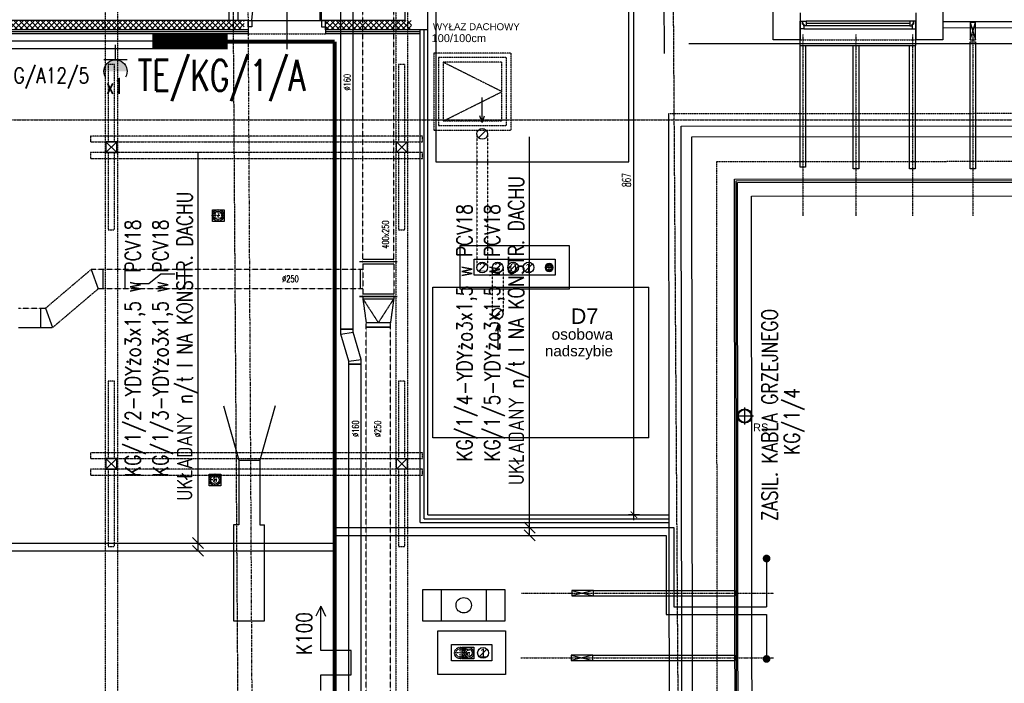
# Model space of a CAD drawing. Header units: inches. Extents: x -145354 to -97635, y 38777 to 78670.
# Tile 175 of 231: x -142467 to -141192, y 68338 to 69198. Entities that reach past the tile are written whole.
import ezdxf
from ezdxf.enums import TextEntityAlignment as Align

# ---------------------------------------------------------------- set-up
doc = ezdxf.new("R2010")
doc.units = ezdxf.units.IN
doc.header["$MEASUREMENT"] = 0
for name, pattern in [('00-inst$0$DASHDOT', [1, 0.5, -0.25, 0, -0.25]), ('CENTER', [2, 1.25, -0.25, 0.25, -0.25]), ('CONTINUA', [0]), ('DASHDOT', [1, 0.5, -0.25, 0, -0.25]), ('DASHED', [0.75, 0.5, -0.25]), ('DASHED2', [0.375, 0.25, -0.125]), ('HIDDEN', [0.375, 0.25, -0.125])]:
    doc.linetypes.add(name, pattern=pattern)
doc.layers.get('0').update_dxf_attribs({"color": 101})
doc.layers.add('0-pomoc', color=21, linetype='Continuous', plot=False)
for name, color, linetype in [('A_WENTYLACJA_GRAWITACYJNA_CIĄGLA', 8, 'Continuous'), ('CIENKA', 8, 'CONTINUA'), ('Drz---drzwi', 5, 'Continuous'), ('E35', 6, 'Continuous'), ('E50', 3, 'Continuous'), ('E50_kor', 3, 'Continuous'), ('Ins-kan', 54, 'Continuous'), ('Ins-went', 141, 'Continuous'), ('Ins-went-opis', 141, 'Continuous'), ('Ins-wod', 152, 'Continuous'), ('Ins-wod-opis', 155, 'Continuous'), ('Okn---okna', 5, 'Continuous'), ('Opis-spadki', 61, 'Continuous'), ('Os-osie glowne', 8, 'CENTER'), ('piony_K_nr', 240, 'Continuous'), ('Pos-drewno', 22, 'Continuous'), ('Sc-cegla pelna', 32, 'Continuous'), ('Sc-drewno', 22, 'Continuous'), ('Sc-gk', 120, 'Continuous'), ('Sc-gk-hatch', 8, 'Continuous'), ('Sc-izolacja term-obrys', 132, 'Continuous'), ('Sc-izolacja term-styropian', 151, 'STYROPIAN-KA'), ('Sc-metal', 141, 'Continuous'), ('Sc-nad', 5, 'DASHED2'), ('Sc-silikat', 61, 'Continuous'), ('W-idok', 9, 'Continuous'), ('W-idok kominy', 243, 'Continuous'), ('W-idok nad', 5, 'DASHED2'), ('W-otwor-strop', 126, 'Continuous'), ('wiezba_istn', 135, 'Continuous'), ('Wyp-meble', 155, 'Continuous')]:
    doc.layers.add(name, color=color, linetype=linetype)
doc.layers.add('ha_sc_proj', color=251, linetype='Continuous', lineweight=13)
doc.styles.add('KA wymiar', font='romans.shx', dxfattribs={"width": 0.6})
doc.styles.add('ROMANS', font='romans', dxfattribs={"width": 0.85})
doc.styles.add('tab-bud$0$ROMANS', font='romans', dxfattribs={"width": 0.7})
doc.styles.add('TYTUL2', font='ARIAL.TTF')
doc.linetypes.add('BATTING', pattern='A,0.0001,-0.1,[134,ltypeshp.shx,S=0.1,R=0,X=-0.1,Y=0],-0.2,[134,ltypeshp.shx,S=0.1,R=180,X=0.1,Y=0],-0.1', length=0.4001)
doc.linetypes.add('STYROPIAN-KA', pattern='A,0.0001,-0.1,[135,ltypeshp.shx,S=0.1,R=0,X=-0.1,Y=0],0,[135,ltypeshp.shx,S=0.1,R=180,X=0.1,Y=0],-0.1', length=0.2001)
doc.dimstyles.new('KA wymiar', dxfattribs={"dimscale": 50, "dimtxt": 0.23, "dimasz": 0.14, "dimexe": 0, "dimexo": 0, "dimgap": 0.08, "dimtad": 1, "dimdec": 1, "dimrnd": 0.5, "dimzin": 9, "dimdsep": 46, "dimtxsty": 'KA wymiar', "dimblk1": 'UKOS', "dimblk2": 'UKOS', "dimsah": 1, "dimcen": 0.2, "dimse1": 1, "dimse2": 1, "dimclrd": 256, "dimclre": 256, "dimclrt": 2, "dimadec": 3, "dimazin": 0, "dimtfac": 1, "dimtdec": 1, "dimtix": 1, "dimtmove": 2, "dimatfit": 3, "dimldrblk": 'DOT', "dimfxl": 0, "dimtolj": 1, "dimtzin": 9, "dimarcsym": 0})
pattern_1 = [(45, (367.1234, 7e-06), (-3.5355339, 3.5355339), []), (135, (367.1234, 7e-06), (-3.5355339, -3.5355339), [])]

# ---------------------------------------------------------------- blocks, each defined once
blk = doc.blocks.new('g2')
at = {"layer": 'E35'}
blk.add_line((15, 19.3), (-15, 19.3), dxfattribs=at)
blk.add_arc((0, 34.3), 15, 150, 30, dxfattribs=at)
at = {"layer": 'E50'}
blk.add_line((0, 19.3), (0, 0), dxfattribs=at)
blk = doc.blocks.new('_0630_DRZWI_90')
at = {"ltscale": 7}
for p, q in [((5, 8), (5, 98)), ((6.8, 8), (6.8, 98))]:
    blk.add_line(p, q, dxfattribs=at)
at = {"ltscale": 25}
for p, q in [((50, 19.7), (50, -28.9)), ((5, 8), (0, 8)), ((0, 8), (5, 8)), ((0, 0), (0, 8)), ((5, 0), (0, 0)), ((5, 0), (0, 0)), ((95, 8), (5, 8)), ((5, 8), (5, 0)), ((95, 8), (95, 0)), ((100, 8), (95, 8)), ((95, 0), (100, 0)), ((95, 0), (100, 0)), ((100, 0), (100, 8))]:
    blk.add_line(p, q, dxfattribs=at)
at = {"ltscale": 7}
blk.add_arc((5, 8), 90, 0, 90, dxfattribs=at)
blk = doc.blocks.new('rura_spustowa')
at = {"layer": 'Ins-wod', "linetype": 'Continuous'}
for p, q in [((-11.2, 0), (11.2, 0)), ((0, -11.2), (0, 11.2))]:
    blk.add_line(p, q, dxfattribs=at)
at = {"layer": 'Ins-wod', "linetype": 'Continuous', "ltscale": 25}
for radius in [9.25, 8.25]:
    blk.add_circle((0, 0), radius, dxfattribs=at)
blk = doc.blocks.new('ramiak_okna')
at = {"layer": 'Okn---okna'}
for p, q in [((145, 10), (5, 10)), ((8, 6), (142, 6)), ((8, 3), (142, 3)), ((8, 0), (142, 0))]:
    blk.add_line(p, q, dxfattribs=at)
for points in [[(5, 10), (0, 10), (0, 0), (3, 0), (3, 4), (5, 4)], [(8, 6), (5, 6), (5, 4), (3, 4), (3, 0), (5, 0), (8, 0)], [(142, 6), (145, 6), (145, 4), (147, 4), (147, 0), (145, 0), (142, 0)], [(145, 10), (150, 10), (150, 0), (147, 0), (147, 4), (145, 4)]]:
    blk.add_lwpolyline(points, close=True, dxfattribs=at)
blk = doc.blocks.new('0630_STRZAŁKA')
at = {"ltscale": 0.5}
for points in [[(0, 0), (-3, -8.6)], [(0, 0), (0, -32.4)], [(0, 0), (3, -8.6)]]:
    blk.add_lwpolyline(points, dxfattribs=at)
blk = doc.blocks.new('k')
at = {"layer": 'Sc-drewno'}
blk.add_lwpolyline([(-22.5, -7), (0, -7), (0, 0), (-22.5, 0)], close=True, dxfattribs=at)
at = {"layer": 'wiezba_istn'}
for p, q in [((0, 0), (-22.5, -7)), ((-22.5, 0), (0, -7))]:
    blk.add_line(p, q, dxfattribs=at)
blk = doc.blocks.new('KROK')
at = {"layer": 'Pos-drewno'}
blk.add_lwpolyline([(-28, -3.5), (0, -3.5), (0, 3.5), (-28, 3.5)], close=True, dxfattribs=at)
at = {"layer": 'wiezba_istn', "linetype": 'Continuous', "ltscale": 10}
for p, q in [((-28, 3.5), (0, -3.5)), ((0, 3.5), (-28, -3.5))]:
    blk.add_line(p, q, dxfattribs=at)
blk = doc.blocks.new('rura went')
at = {"layer": 'Ins-went'}
blk.add_circle((75787.8, -38957.3), 7, dxfattribs=at)
at = {"layer": 'Sc-metal'}
blk.add_line((75792.8, -38952.4), (75782.9, -38962.3), dxfattribs=at)
blk = doc.blocks.new('_gslkflhklgj')
at = {"linetype": '00-inst$0$DASHDOT', "ltscale": 5}
for p, q in [((7.5, 0), (-7.5, 0)), ((0, -7.5), (0, 7.5))]:
    blk.add_line(p, q, dxfattribs=at)
for radius in [7.5, 5.5]:
    blk.add_circle((0, 0), radius)
blk = doc.blocks.new('UKOS')
at = {"color": 8}
blk.add_line((1, 0), (-1, 0), dxfattribs=at)
at = {"color": 1}
blk.add_line((0, 1), (0, -1), dxfattribs=at)
at = {"color": 1, "const_width": 0.2}
blk.add_lwpolyline([(0.6, 0.6), (-0.6, -0.6)], dxfattribs=at)
blk = doc.blocks.new('*D2546')
at = {"layer": 'CIENKA', "lineweight": -2}
blk.add_line((-141671.7, 68563.6), (-141671.7, 69416.5), dxfattribs=at)
at = {"layer": 'CIENKA', "lineweight": -2, "xscale": 7.000000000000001, "yscale": 7.000000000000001, "zscale": 7.000000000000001}
for p, rotation in [((-141671.7, 69423.5), 90), ((-141671.7, 68556.6), 270)]:
    blk.add_blockref('UKOS', p, dxfattribs=dict(at, rotation=rotation))
at = {"layer": 'CIENKA', "color": 2, "insert": (-141681.4, 68990), "char_height": 11.5, "attachment_point": 5, "rotation": 90, "style": 'KA wymiar'}
blk.add_mtext('\\A1;867', dxfattribs=at)
blk = doc.blocks.new('_Dot')
at = {"layer": '0-pomoc', "color": 0, "lineweight": -2}
blk.add_line((-0.5, 0), (-1, 0), dxfattribs=at)
at = {"layer": '0-pomoc', "color": 0, "const_width": 0.5}
blk.add_lwpolyline([(-0.25, 0, 1), (0.25, 0, 1)], format="xyb", close=True, dxfattribs=at)

msp = doc.modelspace()

# ---------------------------------------------------------------- hatches: boundary and pattern name
at = {"layer": 'E35'}
msp.add_hatch(color=256, dxfattribs=at).paths.add_polyline_path([(-142358.02, 69130.79, -1), (-142328.02, 69130.79)])
at = {"layer": 'ha_sc_proj', "linetype": 'Continuous', "ltscale": 10}
h = msp.add_hatch(dxfattribs=at)
h.set_pattern_fill('ANSI37', color=256, scale=40, style=0)
h.set_pattern_definition(pattern_1)
h.paths.add_polyline_path([(-142356.16, 69196.53), (-142525.35, 69196.53), (-142537.35, 69196.53), (-142537.35, 69184.53), (-142356.16, 69184.53)])
h.paths.add_polyline_path([(-142340.66, 69196.53), (-142356.16, 69196.53), (-142356.16, 69184.53), (-142340.66, 69184.53)])
h.paths.add_polyline_path([(-142176.35, 69196.53), (-142340.66, 69196.53), (-142340.66, 69184.53), (-142176.35, 69184.53)])
h = msp.add_hatch(dxfattribs=at)
h.set_pattern_fill('ANSI37', color=256, scale=40, style=0)
h.set_pattern_definition(pattern_1)
h.paths.add_polyline_path([(-142056.54, 69196.53), (-142071.37, 69196.53), (-142071.37, 69184.53), (-142056.54, 69184.53)])
h.paths.add_polyline_path([(-142043.83, 69196.53), (-142056.54, 69196.53), (-142056.54, 69184.53), (-142043.83, 69184.53)])
h.paths.add_polyline_path([(-142003.83, 69196.53), (-142043.83, 69196.53), (-142043.83, 69184.53), (-142003.83, 69184.53)])
h.paths.add_polyline_path([(-141985.69, 69196.53), (-141989.65, 69196.53), (-142001.19, 69196.53), (-142001.19, 69184.53), (-141985.69, 69184.53)])
h.paths.add_polyline_path([(-142001.19, 69196.53), (-142003.83, 69196.53), (-142003.83, 69184.53), (-142001.19, 69184.53)])
h.paths.add_polyline_path([(-141959.65, 69196.53), (-141985.69, 69196.53), (-141985.69, 69184.53), (-141959.58, 69184.53)])

# ---------------------------------------------------------------- linework, layer by layer
at = {"layer": 'A_WENTYLACJA_GRAWITACYJNA_CIĄGLA', "linetype": 'DASHED2', "ltscale": 0.5}
for p, q in [((-141875.18, 69049.81), (-141875.18, 68876.77)), ((-141861.18, 69049.81), (-141861.18, 68876.77)), ((-141855.18, 68876.77), (-141855.18, 68816.99)), ((-141841.18, 68876.77), (-141841.18, 68816.99))]:
    msp.add_line(p, q, dxfattribs=at)
at = {"layer": 'E35'}
for p, q in [((-141806.78, 68530), (-141806.78, 69046.04)), ((-142236.19, 68510), (-142236.19, 69026.04)), ((-141813.85, 68547.07), (-141799.71, 68532.93)), ((-141813.85, 68537.07), (-141799.71, 68522.93)), ((-142243.26, 68527.07), (-142229.12, 68512.93)), ((-142243.26, 68517.07), (-142229.12, 68502.93))]:
    msp.add_line(p, q, dxfattribs=at)
at = {"layer": 'E35', "ltscale": 15}
for q in [(-142083.5, 68425.26), (-142071.02, 68425.26)]:
    msp.add_line((-142077.26, 68438.42), q, dxfattribs=at)
msp.add_lwpolyline([(-142077.26, 68329.08), (-142077.26, 68349.4), (-142037.85, 68349.4), (-142037.85, 68381.02), (-142077.26, 68381.02), (-142077.26, 68438.42)], dxfattribs=at)
at = {"layer": 'E50'}
for p, q in [((-142269.78, 69170), (-142558.99, 69170)), ((-142269.78, 69160), (-142807.31, 69160)), ((-142059.21, 68540), (-141620, 68540)), ((-141620, 68540), (-141620, 68437.65)), ((-142720, 68520), (-142059.21, 68520)), ((-142059.21, 68530), (-141630, 68530)), ((-141630, 68530), (-141630, 68427.65)), ((-142710, 68510), (-142059.21, 68510)), ((-141500, 68500), (-141500, 68437.65)), ((-141620, 68437.65), (-141500, 68437.65)), ((-141630, 68427.65), (-141500, 68427.65)), ((-141500, 68427.65), (-141500, 68370))]:
    msp.add_line(p, q, dxfattribs=at)
at = {"layer": 'E50', "const_width": 5}
for points in [[(-142059.21, 69169.18), (-142198.05, 69169.18)], [(-142059.21, 69169.18), (-142059.21, 68321.91), (-141946.91, 68321.91)]]:
    msp.add_lwpolyline(points, dxfattribs=at)
for points in [[(-141502.5, 68500, 1), (-141497.5, 68500, 1)], [(-141502.5, 68370, 1), (-141497.5, 68370, 1)]]:
    msp.add_lwpolyline(points, format="xyb", close=True, dxfattribs=at)
at = {"layer": 'E50_kor', "const_width": 20}
msp.add_lwpolyline([(-142198.05, 69169.18), (-142295.6, 69169.18)], dxfattribs=at)
at = {"layer": 'Ins-kan'}
for p, q in [((-141776.37, 68876.77), (-141786.87, 68876.77)), ((-141781.62, 68871.52), (-141781.62, 68882.02))]:
    msp.add_line(p, q, dxfattribs=at)
at = {"layer": 'Ins-kan', "linetype": 'DASHED2', "ltscale": 0.3}
for p, q in [((-141896.64, 68370.29), (-141896.64, 68385.29)), ((-141896.64, 68383.29), (-141886.64, 68383.29)), ((-141889.14, 68377.79), (-141904.14, 68377.79)), ((-141896.64, 68372.29), (-141886.64, 68372.29))]:
    msp.add_line(p, q, dxfattribs=at)
for radius in [7.5, 5.5]:
    msp.add_circle((-141896.64, 68377.79), radius, dxfattribs=at)
at = {"layer": 'Ins-kan', "extrusion": (0, 9.7811e-55, -1)}
for major_axis in [(3.71, 3.71), (2.72, 2.72)]:
    msp.add_ellipse((-141781.62, 68876.77), major_axis=major_axis, ratio=1, start_param=3.9269908, end_param=10.2101761, dxfattribs=at)
at = {"layer": 'Ins-went', "linetype": 'DASHED', "ltscale": 0.6}
for p, q in [((-142022.8, 68884.36), (-142022.8, 69326.46)), ((-141982.8, 68884.36), (-141982.8, 69326.46)), ((-142022.8, 68884.36), (-142022.8, 68836.36)), ((-141982.8, 68884.36), (-141982.8, 68836.36)), ((-142433.88, 68823.96), (-142374.57, 68874.36)), ((-142253.28, 68874.36), (-142374.57, 68874.36)), ((-142022.8, 68874.36), (-142253.28, 68874.36)), ((-142424.7, 68798.96), (-142365.38, 68849.36)), ((-142253.28, 68849.36), (-142365.38, 68849.36)), ((-142022.8, 68849.36), (-142253.28, 68849.36)), ((-142468.58, 68823.96), (-142439.88, 68823.96)), ((-142018.55, 67634.09), (-142018.55, 68805.36)), ((-141987.05, 67634.09), (-141987.05, 68805.36))]:
    msp.add_line(p, q, dxfattribs=at)
at = {"layer": 'Ins-went'}
for p, q in [((-142051.51, 68796.88, 210), (-142051.51, 69313.08, 210)), ((-142035.51, 68796.88, 210), (-142035.51, 69313.08, 210)), ((-141978.3, 68884.36), (-142027.3, 68884.36)), ((-141982.8, 68887.36), (-142022.8, 68887.36)), ((-142022.8, 68881.36), (-141982.8, 68881.36)), ((-142374.57, 68874.36), (-142365.38, 68849.36)), ((-142359.38, 68874.36), (-142359.38, 68849.36)), ((-142330.68, 68849.36), (-142330.68, 68874.36)), ((-142284.24, 68868.11), (-142299.72, 68855.61)), ((-142266.18, 68868.11), (-142284.24, 68868.11)), ((-142253.28, 68849.36), (-142253.28, 68874.36)), ((-142025.8, 68849.36), (-142025.8, 68874.36)), ((-142299.72, 68855.61), (-142317.78, 68855.61)), ((-142027.3, 68839.36), (-141978.3, 68839.36)), ((-141978.3, 68839.36), (-142027.3, 68839.36)), ((-141982.8, 68842.36), (-142022.8, 68842.36)), ((-142022.8, 68836.36), (-141982.8, 68836.36)), ((-142439.88, 68798.96), (-142439.88, 68823.96)), ((-142433.88, 68823.96), (-142424.7, 68798.96)), ((-141987.05, 68805.36), (-142018.55, 68805.36)), ((-142018.55, 68799.36), (-141987.05, 68799.36)), ((-141987.05, 68799.36), (-142018.55, 68799.36)), ((-142035.51, 68796.88, 210), (-142051.51, 68796.88, 210)), ((-142051.51, 68796.88, 210), (-142035.51, 68796.88, 210)), ((-142051.51, 68790.49, 210), (-142051.51, 68796.88, 210)), ((-142051.51, 68790.49, 210), (-142035.51, 68792.88, 210)), ((-142040.81, 68755.48, 210), (-142051.51, 68790.49, 210)), ((-142035.51, 68792.88, 210), (-142035.51, 68796.88, 210)), ((-142024.81, 68757.88, 210), (-142035.51, 68792.88, 210)), ((-142040.81, 68755.48, 210), (-142024.81, 68757.88, 210)), ((-142040.81, 67717.78, 210), (-142040.81, 68755.48, 210)), ((-142040.81, 68751.48, 210), (-142024.81, 68751.48, 210)), ((-142024.81, 68751.48, 210), (-142040.81, 68751.48, 210)), ((-142024.81, 67717.78, 210), (-142024.81, 68757.88, 210))]:
    msp.add_line(p, q, dxfattribs=at)
at = {"layer": 'Ins-went', "linetype": 'DASHED', "ltscale": 0.4}
for p, q in [((-142022.8, 68836.36), (-142018.55, 68805.36)), ((-142022.8, 68836.36), (-142002.8, 68805.36)), ((-141982.8, 68836.36), (-142002.8, 68805.36)), ((-141982.8, 68836.36), (-141987.05, 68805.36)), ((-142439.88, 68823.96), (-142433.88, 68823.96)), ((-142468.58, 68798.96), (-142439.88, 68798.96)), ((-142439.88, 68798.96), (-142424.7, 68798.96))]:
    msp.add_line(p, q, dxfattribs=at)
at = {"layer": 'Os-osie glowne'}
for p, q in [((-142171.93, 66437.11), (-142199.13, 70509.53)), ((-141601.91, 66437.11), (-141629.12, 70509.53)), ((-143172.44, 69068.12), (-137983.92, 69068.12))]:
    msp.add_line(p, q, dxfattribs=at)
at = {"layer": 'Sc-cegla pelna'}
for p, q in [((-141632.36, 69153.75), (-141633.85, 69423.47)), ((-141491.64, 69171.54), (-141491.64, 69299.54)), ((-141271.64, 69299.54), (-141271.64, 69171.54)), ((-142196.35, 69271.37), (-142196.35, 69196.53)), ((-142184.35, 69196.53), (-142184.35, 69271.37)), ((-142171.35, 69196.53), (-142525.35, 69196.53)), ((-142071.35, 69184.53), (-142071.35, 69196.53)), ((-142050.35, 69196.53), (-142071.35, 69196.53)), ((-142050.35, 69184.53), (-142071.35, 69184.53)), ((-141456.64, 69171.54), (-141491.64, 69171.54)), ((-141271.64, 69171.54), (-141306.64, 69171.54))]:
    msp.add_line(p, q, dxfattribs=at)
for points in [[(-141938.56, 69184.53), (-141940.17, 69479.53), (-141970.17, 69479.53), (-141968.62, 69196.53), (-142067.35, 69196.53)], [(-142171.35, 69196.53), (-142171.35, 69184.53)], [(-141456.64, 69206.54), (-141456.64, 69171.54)], [(-141456.64, 69206.54), (-141456.64, 69171.54)], [(-141306.64, 69206.54), (-141306.64, 69171.54)], [(-141306.64, 69206.54), (-141306.64, 69171.54)], [(-142171.35, 69184.53), (-142537.35, 69184.53)], [(-141938.56, 69184.53), (-142050.35, 69184.53)], [(-141456.64, 69171.54), (-141456.64, 69189.79)], [(-141306.64, 69171.54), (-141306.64, 69189.79)]]:
    msp.add_lwpolyline(points, dxfattribs=at)
at = {"layer": 'Sc-drewno'}
for p, q in [((-141610.62, 69059.94), (-139504.42, 69061.98)), ((-141609.02, 67405.88), (-141610.62, 69059.94)), ((-141596.61, 69045.95), (-139518.43, 69047.96)), ((-141595.02, 67405.88), (-141596.61, 69045.95))]:
    msp.add_line(p, q, dxfattribs=at)
for points in [[(-142341.41, 69039.53), (-142355.41, 69039.53), (-142355.41, 69025.53), (-142341.41, 69025.53), (-142341.41, 69039.53)], [(-141979.41, 69039.53), (-141965.41, 69039.53), (-141965.41, 69025.53), (-141979.41, 69025.53), (-141979.41, 69039.53)], [(-142341.41, 68629.53), (-142355.41, 68629.53), (-142355.41, 68615.53), (-142341.41, 68615.53), (-142341.41, 68629.53)], [(-141979.41, 68629.53), (-141965.41, 68629.53), (-141965.41, 68615.53), (-141979.41, 68615.53), (-141979.41, 68629.53)]]:
    msp.add_lwpolyline(points, dxfattribs=at)
at = {"layer": 'Sc-gk'}
for p, q in [((-141948.56, 68546.58), (-141948.56, 69184.53)), ((-141938.56, 68556.58), (-141938.56, 69184.53)), ((-141948.56, 68546.58), (-141626.06, 68546.58)), ((-141938.56, 68556.58), (-141626.06, 68556.58))]:
    msp.add_line(p, q, dxfattribs=at)
at = {"layer": 'Sc-gk-hatch', "linetype": 'BATTING', "ltscale": 0.22}
for q in [(-141943.56, 69184.53), (-141626.06, 68551.58)]:
    msp.add_line((-141943.56, 68551.58), q, dxfattribs=at)
at = {"layer": 'Sc-izolacja term-obrys'}
for p, q in [((-142171.35, 69184.53), (-142171.35, 69179.53)), ((-142071.35, 69184.53), (-142071.35, 69179.53)), ((-142171.35, 69179.53), (-142537.35, 69179.53)), ((-141948.56, 69179.53), (-142071.35, 69179.53))]:
    msp.add_line(p, q, dxfattribs=at)
at = {"layer": 'Sc-izolacja term-styropian', "linetype": 'BATTING', "ltscale": 0.12}
for points in [[(-142171.35, 69182.03), (-142537.35, 69182.03)], [(-141948.56, 69182.03), (-142071.35, 69182.03)]]:
    msp.add_lwpolyline(points, dxfattribs=at)
at = {"layer": 'Sc-nad'}
msp.add_line((-142171.35, 69179.53), (-142071.35, 69179.53), dxfattribs=at)
at = {"layer": 'Sc-silikat'}
for points in [[(-141896.68, 68905.49), (-141755.68, 68905.49), (-141755.68, 68848.71), (-141896.68, 68848.71)], [(-141878.68, 68887.49), (-141773.68, 68887.49), (-141773.68, 68866.71), (-141878.68, 68866.71)], [(-141925.89, 68406.5), (-141837.89, 68406.5), (-141837.89, 68349.73), (-141925.89, 68349.73)], [(-141907.89, 68388.5), (-141855.89, 68388.5), (-141855.89, 68367.73), (-141907.89, 68367.73)]]:
    msp.add_lwpolyline(points, close=True, dxfattribs=at)
at = {"layer": 'W-idok', "linetype": 'DASHDOT'}
for p, q in [((-141453.14, 69178.42), (-141453.14, 68943.83)), ((-141384.23, 69178.42), (-141384.23, 68943.83)), ((-141311.23, 69178.41), (-141311.23, 68943.82)), ((-141232.99, 69178.41), (-141232.99, 68943.82)), ((-141817.5, 68455.27), (-141490.67, 68455.27)), ((-141818.39, 68371.27), (-141490.67, 68371.27))]:
    msp.add_line(p, q, dxfattribs=at)
at = {"layer": 'W-idok'}
msp.add_line((-139402.03, 69166.42), (-141600.53, 69166.42), dxfattribs=at)
at = {"layer": 'W-idok', "linetype": 'DASHED', "ltscale": 0.5}
for q in [(-139488.4, 69077.99), (-141626.55, 69076.06)]:
    msp.add_line((-141626.55, 69076.06), q, dxfattribs=at)
at = {"layer": 'W-idok', "linetype": 'DASHED'}
msp.add_line((-141624.89, 67299.88), (-141626.55, 69076.06), dxfattribs=at)
at = {"layer": 'W-idok'}
for points in [[(-141517.91, 67299.93), (-141519.53, 68969.03), (-139595.51, 68970.89), (-139597.98, 66625.95), (-138315.26, 66624.6), (-138335.24, 70247.53), (-142827.4, 70247.53), (-142803.21, 66627.79), (-141517.26, 66629.02), (-141517.86, 67246.63)], [(-141535.91, 67299.91), (-141537.55, 68987.01), (-139577.5, 68988.91), (-139579.96, 66643.93), (-138333.36, 66642.62), (-138353.15, 70229.53), (-142809.28, 70229.53), (-142785.33, 66645.8), (-141535.28, 66647.01), (-141535.86, 67246.61)], [(-141537.91, 67299.91), (-141539.55, 68989.01), (-139575.49, 68990.91), (-139577.96, 66645.93), (-138335.37, 66644.62), (-138355.13, 70227.53), (-142807.26, 70227.53), (-142783.35, 66647.81), (-141537.28, 66649.01), (-141537.86, 67246.61)], [(-141539.91, 67299.9), (-141541.55, 68991), (-139573.49, 68992.91), (-139575.96, 66647.93), (-138337.38, 66646.62), (-138357.12, 70225.53), (-142805.25, 70225.53), (-142781.36, 66649.81), (-141539.29, 66651), (-141539.86, 67246.61)], [(-141271.64, 69195.27), (-141086.64, 69195.44)], [(-141271.64, 69187.27), (-141086.64, 69187.44)], [(-141456.64, 69164.04), (-141456.64, 69171.54)], [(-141306.64, 69164.04), (-141306.64, 69171.54)], [(-141456.64, 69164.04), (-141306.64, 69164.04)]]:
    msp.add_lwpolyline(points, dxfattribs=at)
at = {"layer": 'W-idok', "linetype": 'DASHED2'}
msp.add_lwpolyline([(-141562.91, 67299.88), (-141564.57, 69013.98), (-139550.47, 69015.93), (-139552.93, 66670.91), (-138360.51, 66669.65), (-138380, 70202.53), (-142782.09, 70202.53), (-142758.51, 66672.83), (-141562.31, 66673.98), (-141562.86, 67246.59)], dxfattribs=at)
at = {"layer": 'W-idok', "linetype": 'DASHED', "ltscale": 0.5}
msp.add_lwpolyline([(-141456.64, 69171.54), (-141306.64, 69171.54)], dxfattribs=at)
at = {"layer": 'W-idok kominy'}
for p, q in [((-142203.29, 68697.53), (-142183.29, 68627.53)), ((-142136.29, 68697.53), (-142156.29, 68627.53)), ((-142183.29, 68627.53), (-142156.29, 68627.53)), ((-142183.29, 68627.53), (-142183.29, 68543.53)), ((-142156.29, 68627.53), (-142156.29, 68543.53)), ((-142183.29, 68543.53), (-142190.29, 68543.53)), ((-142190.29, 68543.53), (-142190.29, 68419.53)), ((-142156.29, 68543.53), (-142150.29, 68543.53)), ((-142150.29, 68419.53), (-142150.29, 68543.53)), ((-141921.16, 68459.53), (-141921.16, 68419.53)), ((-141863.16, 68459.53), (-141863.16, 68419.53)), ((-142190.29, 68419.53), (-142150.29, 68419.53))]:
    msp.add_line(p, q, dxfattribs=at)
msp.add_lwpolyline([(-141945.66, 68419.53), (-141838.66, 68419.53), (-141838.66, 68459.53), (-141945.66, 68459.53)], close=True, dxfattribs=at)
msp.add_circle((-141892.16, 68439.53), 10, dxfattribs=at)
at = {"layer": 'W-idok nad', "color": 5, "linetype": 'DASHDOT', "ltscale": 2}
msp.add_line((-142160.41, 67272.09), (-142173.33, 69608.26), dxfattribs=at)
at = {"layer": 'W-idok nad'}
for p, q in [((-141842.68, 69104.49), (-141918.68, 69142.49)), ((-141918.68, 69066.49), (-141842.68, 69104.49))]:
    msp.add_line(p, q, dxfattribs=at)
for points in [[(-141830.68, 69154.49), (-141930.68, 69154.49), (-141930.68, 69054.49), (-141830.68, 69054.49)], [(-141836.68, 69148.49), (-141924.68, 69148.49), (-141924.68, 69060.49), (-141836.68, 69060.49)], [(-141842.68, 69142.49), (-141918.68, 69142.49), (-141918.68, 69066.49), (-141842.68, 69066.49)]]:
    msp.add_lwpolyline(points, close=True, dxfattribs=at)
at = {"layer": 'W-otwor-strop', "linetype": 'Continuous'}
for points in [[(-142202.52, 68936.34), (-142217.52, 68936.34), (-142217.52, 68951.34), (-142202.52, 68951.34)], [(-142206.67, 68594.03), (-142221.67, 68594.03), (-142221.67, 68609.03), (-142206.67, 68609.03)], [(-141879.14, 68370.29), (-141894.14, 68370.29), (-141894.14, 68385.29), (-141879.14, 68385.29)]]:
    msp.add_lwpolyline(points, close=True, dxfattribs=at)
at = {"layer": 'wiezba_istn', "linetype": 'HIDDEN'}
for p, q in [((-141980.16, 69418.21), (-141980.16, 67658.77)), ((-141964.66, 67658.77), (-141964.66, 69402.72))]:
    msp.add_line(p, q, dxfattribs=at)
at = {"layer": 'wiezba_istn', "linetype": 'Continuous', "ltscale": 10}
for p, q in [((-141724.09, 68458.77), (-141541.04, 68458.77)), ((-141541.04, 68458.77), (-141541.03, 68451.77)), ((-141724.09, 68451.77), (-141541.03, 68451.77)), ((-141724.98, 68374.77), (-141540.95, 68374.77)), ((-141724.98, 68367.77), (-141540.95, 68367.77)), ((-141540.95, 68374.77), (-141540.95, 68367.77))]:
    msp.add_line(p, q, dxfattribs=at)
at = {"layer": 'wiezba_istn', "linetype": 'HIDDEN'}
for points in [[(-142356.16, 68705.41), (-142356.16, 69793.89), (-138767.89, 69796.95), (-138767.89, 68595.15)], [(-138783.39, 68595.15), (-138783.39, 69781.43), (-142340.66, 69778.4), (-142340.66, 68705.41)], [(-142356.16, 67661.4), (-142356.16, 68705.41)], [(-142340.66, 68705.41), (-142340.66, 67661.4)]]:
    msp.add_lwpolyline(points, dxfattribs=at)
at = {"layer": 'wiezba_istn', "linetype": 'Continuous', "ltscale": 10}
msp.add_lwpolyline([(-141229.49, 69169.04), (-141229.49, 69004.54), (-141236.49, 69004.54), (-141236.49, 69169.04)], close=True, dxfattribs=at)
for points in [[(-141449.64, 69164.04), (-141449.64, 69006.92), (-141456.64, 69006.92), (-141456.64, 69164.04)], [(-141380.73, 69164.04), (-141380.73, 69004.54), (-141387.73, 69004.54), (-141387.73, 69164.04)], [(-141307.73, 69164.04), (-141307.73, 69004.54), (-141314.73, 69004.54), (-141314.73, 69164.04)], [(-142341.41, 69039.53), (-142355.41, 69025.53)], [(-142355.41, 69039.53), (-142341.41, 69025.53)], [(-141979.41, 69039.53), (-141965.41, 69025.53)], [(-141965.41, 69039.53), (-141979.41, 69025.53)], [(-142341.41, 68629.53), (-142355.41, 68615.53)], [(-142355.41, 68629.53), (-142341.41, 68615.53)], [(-141979.41, 68629.53), (-141965.41, 68615.53)], [(-141965.41, 68629.53), (-141979.41, 68615.53)]]:
    msp.add_lwpolyline(points, dxfattribs=at)
at = {"layer": 'wiezba_istn', "linetype": 'HIDDEN'}
for points in [[(-142352.41, 69039.53), (-142344.41, 69039.53), (-142344.41, 69139.53), (-142352.41, 69139.53)], [(-141976.41, 69039.53), (-141968.41, 69039.53), (-141968.41, 69139.53), (-141976.41, 69139.53)], [(-142352.41, 68925.53), (-142344.41, 68925.53), (-142344.41, 69025.53), (-142352.41, 69025.53)], [(-141976.41, 68925.53), (-141968.41, 68925.53), (-141968.41, 69025.53), (-141976.41, 69025.53)], [(-142352.41, 68629.53), (-142344.41, 68629.53), (-142344.41, 68729.53), (-142352.41, 68729.53)], [(-141976.41, 68629.53), (-141968.41, 68629.53), (-141968.41, 68729.53), (-141976.41, 68729.53)], [(-142352.41, 68515.53), (-142344.41, 68515.53), (-142344.41, 68615.53), (-142352.41, 68615.53)], [(-141976.41, 68515.53), (-141968.41, 68515.53), (-141968.41, 68615.53), (-141976.41, 68615.53)]]:
    msp.add_lwpolyline(points, close=True, dxfattribs=at)
at = {"layer": 'wiezba_istn', "linetype": 'DASHED2', "ltscale": 0.6}
for points in [[(-141945.41, 69039.53), (-141945.41, 69047.03), (-142375.41, 69047.03), (-142375.41, 69039.53)], [(-141945.41, 69018.03), (-141945.41, 69025.53), (-142375.41, 69025.53), (-142375.41, 69018.03)], [(-141945.41, 68608.03), (-141945.41, 68615.53), (-142375.41, 68615.53), (-142375.41, 68608.03)]]:
    msp.add_lwpolyline(points, close=True, dxfattribs=at)
for points in [[(-142117.29, 68637.03), (-142375.41, 68637.03), (-142375.41, 68629.53), (-142117.29, 68629.53)], [(-142117.29, 68629.53), (-141945.41, 68629.53), (-141945.41, 68637.03), (-142117.29, 68637.03)]]:
    msp.add_lwpolyline(points, dxfattribs=at)
at = {"layer": 'Wyp-meble'}
for p, q in [((-141928.24, 69323.44), (-141928.24, 69013.44)), ((-141678.24, 69013.44), (-141678.24, 69323.44)), ((-141928.24, 69013.44), (-141678.24, 69013.44)), ((-141932.25, 68656.49), (-141932.25, 68851.49)), ((-141932.25, 68851.49), (-141652.25, 68851.49)), ((-141652.25, 68656.49), (-141652.25, 68851.49)), ((-141652.25, 68656.49), (-141932.25, 68656.49))]:
    msp.add_line(p, q, dxfattribs=at)

# ---------------------------------------------------------------- block references
at = {"rotation": 90}
msp.add_blockref('k', (-141236.49, 69193.92), dxfattribs=at)
for p in [(-141724.09, 68455.27), (-141724.98, 68371.27)]:
    msp.add_blockref('KROK', p)
at = {"layer": 'Drz---drzwi', "xscale": -1}
msp.add_blockref('_0630_DRZWI_90', (-142071.35, 69188.53), dxfattribs=at)
at = {"layer": 'E35', "xscale": -1, "rotation": 180}
msp.add_blockref('g2', (-142343.02, 69165.06), dxfattribs=at)
msp.add_blockref('g2', (-142343.02, 69165.06), dxfattribs=at)
at = {"layer": 'Ins-kan'}
for p in [(-142210.23, 68944.32), (-142214.39, 68602), (-141886.64, 68377.79)]:
    msp.add_blockref('_gslkflhklgj', p, dxfattribs=at)
at = {"layer": 'Ins-went'}
for p in [(-217656.01, 108007.14), (-217656.01, 107834.1), (-217636.01, 107834.1), (-217616.01, 107834.1), (-217596.01, 107834.1), (-217636.01, 107774.31), (-217654.97, 107335.11)]:
    msp.add_blockref('rura went', p, dxfattribs=at)
at = {"layer": 'Ins-went-opis', "rotation": 180}
msp.add_blockref('0630_STRZAŁKA', (-141868.18, 69064.52), dxfattribs=at)
at = {"layer": 'Ins-went-opis'}
msp.add_blockref('0630_STRZAŁKA', (-141848.18, 68802.49), dxfattribs=at)
at = {"layer": 'Ins-wod'}
msp.add_blockref('rura_spustowa', (-141528.25, 68684.56), dxfattribs=at)
at = {"layer": 'Okn---okna', "rotation": 180}
msp.add_blockref('ramiak_okna', (-141306.64, 69195.79), dxfattribs=at)

# ---------------------------------------------------------------- texts
at = {"layer": 'E35', "style": 'ROMANS', "width": 0.8}
msp.add_text('G/A12/5', height=20, dxfattribs=at).set_placement((-142426.1, 69123.98), align=Align.MIDDLE)
at = {"layer": 'E35', "style": 'ROMANS'}
for s, rotation, width, p in [('x1', 0, 0.7, (-142343.95, 69111.73)), ('UKŁADANY n/t I NA KONSTR. DACHU', 90, 0.8, (-141822.7, 68794.98)), ('UKŁADANY n/t I NA KONSTR. DACHU', 90, 0.8, (-142252.11, 68774.98)), ('KG/1/4-YDYżo3x1,5 w PCV18 ', 90, 0.8, (-141889.76, 68797.71)), ('KG/1/5-YDYżo3x1,5 w PCV18 ', 90, 0.8, (-141854.04, 68797.71)), ('KG/1/2-YDYżo3x1,5 w PCV18 ', 90, 0.8, (-142319.17, 68777.71)), ('KG/1/3-YDYżo3x1,5 w PCV18 ', 90, 0.8, (-142283.45, 68777.71)), ('ZASIL. KABLA GRZEJNEGO', 90, 0.8, (-141496.01, 68685.81)), ('KG/1/4', 90, 0.8, (-141465.91, 68677.35))]:
    msp.add_text(s, height=20, rotation=rotation, dxfattribs=dict(at, width=width)).set_placement(p, align=Align.MIDDLE)
at = {"layer": 'E35', "style": 'ROMANS', "width": 0.8}
msp.add_text('K100', height=20, rotation=90, dxfattribs=at).set_placement((-142088.89, 68375))
at = {"layer": 'E50', "style": 'ROMANS', "width": 0.7}
msp.add_text('TE/KG/1/A', height=40, dxfattribs=at).set_placement((-142314.46, 69105.58))
at = {"layer": 'Ins-went', "style": 'tab-bud$0$ROMANS', "width": 0.7}
for s, p in [('%%C160', (-142038.92, 69106.03, 0)), ('400x250', (-141989.16, 68901.11, 0)), ('%%C160', (-142028.01, 68657.42, 0)), ('%%C250', (-141999.29, 68657.3, 0))]:
    msp.add_text(s, height=8.424, rotation=90, dxfattribs=at).set_placement(p)
at = {"layer": 'Ins-went', "style": 'TYTUL2'}
for s, p in [('2', (-141872.45, 68871.68, -76.7)), ('2', (-141852.45, 68871.68, -76.7)), ('0', (-141832.36, 68871.25, -76.7)), ('1', (-141812.75, 68870.76, -76.7)), ('1', (-141871.32, 68372.27, -76.7))]:
    msp.add_text(s, height=11, dxfattribs=at).set_placement(p)
at = {"layer": 'Ins-went', "style": 'tab-bud$0$ROMANS', "width": 0.7}
msp.add_text('%%C250', height=8.424, dxfattribs=at).set_placement((-142127.26, 68857.93, 0))
at = {"layer": 'Ins-wod-opis', "style": 'TYTUL2'}
msp.add_text('RS', height=10.212, dxfattribs=at).set_placement((-141507.59, 68669.77), align=Align.MIDDLE)
at = {"layer": 'Opis-spadki', "style": 'TYTUL2'}
for s, height, p in [('WYŁAZ DACHOWY', 9, (-141932.02, 69184.06)), ('100/100cm', 10.212, (-141933.82, 69168.64))]:
    msp.add_text(s, height=height, dxfattribs=at).set_placement(p)
for s, height, p in [('D7', 20, (-141735.74, 68813.78)), ('osobowa', 14.239, (-141738.49, 68790.71))]:
    msp.add_text(s, height=height, dxfattribs=at).set_placement(p, align=Align.MIDDLE)
msp.add_text('nadszybie', height=14, dxfattribs=at).set_placement((-141742.94, 68768.85), align=Align.MIDDLE_CENTER)
at = {"layer": 'piony_K_nr', "style": 'TYTUL2'}
for s, height, p in [('10', 7, (-142216.14, 68940.63, -76.7)), ('9', 7, (-141784.21, 68873.31, -76.7)), ('8', 8, (-142217.48, 68598.34, -76.7)), ('6', 8, (-141889.73, 68373.75, -76.7))]:
    msp.add_text(s, height=height, dxfattribs=at).set_placement(p)

# ---------------------------------------------------------------- dimensions: what is measured, and where the dimension line sits
at = {"layer": 'CIENKA'}
dim = msp.add_linear_dim(base=(-141671.68, 69423.47), p1=(-141626.06, 68556.58), p2=(-141633.85, 69423.47), angle=90, dimstyle='KA wymiar', override={"dimpost": '\\X'}, dxfattribs=at)
dim.commit()
dim.dimension.update_dxf_attribs({"geometry": '*D2546', "text_midpoint": (-141681.43, 68990.02)})

doc.saveas('drawing.dxf')
